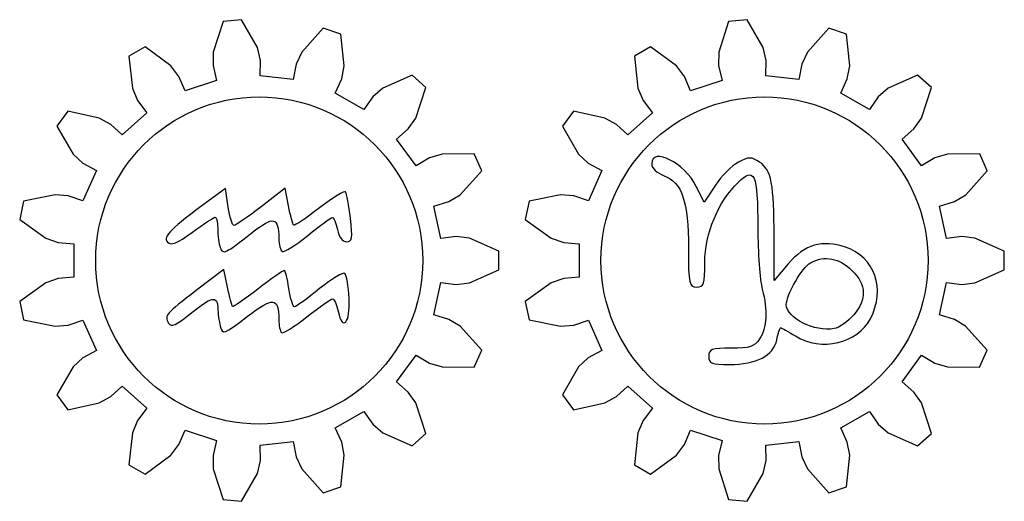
# Model space of a CAD drawing. Header units: millimetres. Extents: x -108 to 163, y -154 to 166.
# Tile 5 of 138: x -89 to -56, y 24 to 40. Entities that reach past the tile are written whole.
import ezdxf

# ---------------------------------------------------------------- set-up
doc = ezdxf.new("R2010")
doc.units = ezdxf.units.MM
doc.header["$MEASUREMENT"] = 0
doc.layers.add('Layer 1', color=7, linetype='Continuous')

msp = doc.modelspace()

# ---------------------------------------------------------------- linework, layer by layer
at = {"layer": 'Layer 1', "color": 12, "lineweight": 25}
for points, knots in [([(-74.9479, 32.9458), (-74.9479, 32.9458), (-74.4286, 33.0082), (-74.4286, 33.0082), (-74.4286, 33.0082), (-73.9878, 32.9537), (-73.9878, 32.9537), (-73.9878, 32.9537), (-72.9997, 32.5184), (-72.9997, 32.5184), (-72.9997, 32.5184), (-72.9998, 31.8917), (-72.9998, 31.8917), (-72.9998, 31.8917), (-73.9879, 31.4564), (-73.9879, 31.4564), (-73.9879, 31.4564), (-74.4286, 31.4019), (-74.4286, 31.4019), (-74.4286, 31.4019), (-74.9479, 31.4643), (-74.9479, 31.4643), (-74.9479, 31.4643), (-75.1794, 30.3752), (-75.1794, 30.3752), (-75.1794, 30.3752), (-74.6797, 30.221), (-74.6797, 30.221), (-74.6797, 30.221), (-74.2992, 29.9919), (-74.2992, 29.9919), (-74.2992, 29.9919), (-73.5735, 29.1923), (-73.5735, 29.1923), (-73.5735, 29.1923), (-73.8284, 28.6198), (-73.8284, 28.6198), (-73.8284, 28.6198), (-74.9082, 28.6241), (-74.9082, 28.6241), (-74.9082, 28.6241), (-75.333, 28.7535), (-75.333, 28.7535), (-75.333, 28.7535), (-75.782, 29.0218), (-75.782, 29.0218), (-75.782, 29.0218), (-76.4365, 28.121), (-76.4365, 28.121), (-76.4365, 28.121), (-76.0426, 27.7768), (-76.0426, 27.7768), (-76.0426, 27.7768), (-75.7882, 27.4128), (-75.7882, 27.4128), (-75.7882, 27.4128), (-75.4505, 26.3872), (-75.4505, 26.3872), (-75.4505, 26.3872), (-75.9162, 25.968), (-75.9162, 25.968), (-75.9162, 25.968), (-76.9009, 26.4109), (-76.9009, 26.4109), (-76.9009, 26.4109), (-77.2364, 26.702), (-77.2364, 26.702), (-77.2364, 26.702), (-77.5374, 27.1296), (-77.5374, 27.1296), (-77.5374, 27.1296), (-78.5017, 26.5729), (-78.5017, 26.5729), (-78.5017, 26.5729), (-78.2819, 26.0984), (-78.2819, 26.0984), (-78.2819, 26.0984), (-78.1976, 25.6624), (-78.1976, 25.6624), (-78.1976, 25.6624), (-78.3062, 24.5881), (-78.3062, 24.5881), (-78.3062, 24.5881), (-78.9022, 24.3945), (-78.9022, 24.3945), (-78.9022, 24.3945), (-79.6215, 25.1997), (-79.6215, 25.1997), (-79.6215, 25.1997), (-79.8096, 25.6021), (-79.8096, 25.6021), (-79.8096, 25.6021), (-79.9107, 26.1152), (-79.9107, 26.1152), (-79.9107, 26.1152), (-81.0181, 25.9988), (-81.0181, 25.9988), (-81.0181, 25.9988), (-81.0103, 25.4759), (-81.0103, 25.4759), (-81.0103, 25.4759), (-81.1106, 25.0432), (-81.1106, 25.0432), (-81.1106, 25.0432), (-81.6468, 24.106), (-81.6468, 24.106), (-81.6468, 24.106), (-82.27, 24.1715), (-82.27, 24.1715), (-82.27, 24.1715), (-82.5997, 25.1997), (-82.5997, 25.1997), (-82.5997, 25.1997), (-82.6078, 25.6438), (-82.6078, 25.6438), (-82.6078, 25.6438), (-82.4915, 26.1536), (-82.4915, 26.1536), (-82.4915, 26.1536), (-83.5504, 26.4977), (-83.5504, 26.4977), (-83.5504, 26.4977), (-83.756, 26.0168), (-83.756, 26.0168), (-83.756, 26.0168), (-84.0236, 25.6624), (-84.0236, 25.6624), (-84.0236, 25.6624), (-84.8947, 25.0243), (-84.8947, 25.0243), (-84.8947, 25.0243), (-85.4374, 25.3376), (-85.4374, 25.3376), (-85.4374, 25.3376), (-85.3203, 26.4109), (-85.3203, 26.4109), (-85.3203, 26.4109), (-85.1471, 26.8199), (-85.1471, 26.8199), (-85.1471, 26.8199), (-84.8334, 27.2384), (-84.8334, 27.2384), (-84.8334, 27.2384), (-85.6609, 27.9835), (-85.6609, 27.9835), (-85.6609, 27.9835), (-86.0443, 27.6277), (-86.0443, 27.6277), (-86.0443, 27.6277), (-86.433, 27.4128), (-86.433, 27.4128), (-86.433, 27.4128), (-87.4883, 27.1841), (-87.4883, 27.1841), (-87.4883, 27.1841), (-87.8566, 27.6911), (-87.8566, 27.6911), (-87.8566, 27.6911), (-87.3131, 28.6241), (-87.3131, 28.6241), (-87.3131, 28.6241), (-86.9885, 28.9273), (-86.9885, 28.9273), (-86.9885, 28.9273), (-86.5317, 29.182), (-86.5317, 29.182), (-86.5317, 29.182), (-86.9846, 30.1992), (-86.9846, 30.1992), (-86.9846, 30.1992), (-87.4796, 30.0302), (-87.4796, 30.0302), (-87.4796, 30.0302), (-87.922, 29.9919), (-87.922, 29.9919), (-87.922, 29.9919), (-88.9791, 30.2122), (-88.9791, 30.2122), (-88.9791, 30.2122), (-89.1094, 30.8252), (-89.1094, 30.8252), (-89.1094, 30.8252), (-88.2333, 31.4564), (-88.2333, 31.4564), (-88.2333, 31.4564), (-87.8135, 31.6014), (-87.8135, 31.6014), (-87.8135, 31.6014), (-87.2926, 31.6483), (-87.2926, 31.6483), (-87.2926, 31.6483), (-87.2926, 32.7618), (-87.2926, 32.7618), (-87.2926, 32.7618), (-87.8135, 32.8087), (-87.8135, 32.8087), (-87.8135, 32.8087), (-88.2333, 32.9537), (-88.2333, 32.9537), (-88.2333, 32.9537), (-89.1093, 33.5849), (-89.1093, 33.5849), (-89.1093, 33.5849), (-88.979, 34.1979), (-88.979, 34.1979), (-88.979, 34.1979), (-87.922, 34.4183), (-87.922, 34.4183), (-87.922, 34.4183), (-87.4795, 34.38), (-87.4795, 34.38), (-87.4795, 34.38), (-86.9846, 34.211), (-86.9846, 34.211), (-86.9846, 34.211), (-86.5317, 35.2282), (-86.5317, 35.2282), (-86.5317, 35.2282), (-86.9885, 35.4829), (-86.9885, 35.4829), (-86.9885, 35.4829), (-87.3131, 35.7861), (-87.3131, 35.7861), (-87.3131, 35.7861), (-87.8566, 36.7191), (-87.8566, 36.7191), (-87.8566, 36.7191), (-87.4883, 37.2261), (-87.4883, 37.2261), (-87.4883, 37.2261), (-86.433, 36.9975), (-86.433, 36.9975), (-86.433, 36.9975), (-86.0443, 36.7825), (-86.0443, 36.7825), (-86.0443, 36.7825), (-85.6609, 36.4268), (-85.6609, 36.4268), (-85.6609, 36.4268), (-84.8334, 37.1719), (-84.8334, 37.1719), (-84.8334, 37.1719), (-85.1471, 37.5904), (-85.1471, 37.5904), (-85.1471, 37.5904), (-85.3203, 37.9994), (-85.3203, 37.9994), (-85.3203, 37.9994), (-85.4374, 39.0728), (-85.4374, 39.0728), (-85.4374, 39.0728), (-84.8947, 39.3861), (-84.8947, 39.3861), (-84.8947, 39.3861), (-84.0237, 38.748), (-84.0237, 38.748), (-84.0237, 38.748), (-83.7561, 38.3935), (-83.7561, 38.3935), (-83.7561, 38.3935), (-83.5505, 37.9126), (-83.5505, 37.9126), (-83.5505, 37.9126), (-82.4915, 38.2567), (-82.4915, 38.2567), (-82.4915, 38.2567), (-82.6079, 38.7666), (-82.6079, 38.7666), (-82.6079, 38.7666), (-82.5997, 39.2107), (-82.5997, 39.2107), (-82.5997, 39.2107), (-82.2701, 40.2389), (-82.2701, 40.2389), (-82.2701, 40.2389), (-81.6469, 40.3044), (-81.6469, 40.3044), (-81.6469, 40.3044), (-81.1107, 39.3672), (-81.1107, 39.3672), (-81.1107, 39.3672), (-81.0104, 38.9345), (-81.0104, 38.9345), (-81.0104, 38.9345), (-81.0182, 38.4115), (-81.0182, 38.4115), (-81.0182, 38.4115), (-79.9108, 38.2951), (-79.9108, 38.2951), (-79.9108, 38.2951), (-79.8097, 38.8083), (-79.8097, 38.8083), (-79.8097, 38.8083), (-79.6216, 39.2107), (-79.6216, 39.2107), (-79.6216, 39.2107), (-78.9023, 40.0159), (-78.9023, 40.0159), (-78.9023, 40.0159), (-78.3063, 39.8223), (-78.3063, 39.8223), (-78.3063, 39.8223), (-78.1976, 38.748), (-78.1976, 38.748), (-78.1976, 38.748), (-78.282, 38.3119), (-78.282, 38.3119), (-78.282, 38.3119), (-78.5018, 37.8373), (-78.5018, 37.8373), (-78.5018, 37.8373), (-77.5375, 37.2806), (-77.5375, 37.2806), (-77.5375, 37.2806), (-77.2364, 37.7083), (-77.2364, 37.7083), (-77.2364, 37.7083), (-76.9009, 37.9994), (-76.9009, 37.9994), (-76.9009, 37.9994), (-75.9162, 38.4424), (-75.9162, 38.4424), (-75.9162, 38.4424), (-75.4505, 38.0231), (-75.4505, 38.0231), (-75.4505, 38.0231), (-75.7882, 36.9975), (-75.7882, 36.9975), (-75.7882, 36.9975), (-76.0426, 36.6334), (-76.0426, 36.6334), (-76.0426, 36.6334), (-76.4364, 36.2893), (-76.4364, 36.2893), (-76.4364, 36.2893), (-75.7819, 35.3885), (-75.7819, 35.3885), (-75.7819, 35.3885), (-75.3329, 35.6567), (-75.3329, 35.6567), (-75.3329, 35.6567), (-74.908, 35.7862), (-74.908, 35.7862), (-74.908, 35.7862), (-73.8283, 35.7904), (-73.8283, 35.7904), (-73.8283, 35.7904), (-73.5734, 35.2179), (-73.5734, 35.2179), (-73.5734, 35.2179), (-74.299, 34.4183), (-74.299, 34.4183), (-74.299, 34.4183), (-74.6795, 34.1892), (-74.6795, 34.1892), (-74.6795, 34.1892), (-75.1793, 34.035), (-75.1793, 34.035), (-75.1793, 34.035), (-74.9479, 32.9458), (-74.9479, 32.9458)], [0, 0, 0, 0, 0.0083333, 0.0083333, 0.0083333, 0.0166667, 0.0166667, 0.0166667, 0.025, 0.025, 0.025, 0.0333333, 0.0333333, 0.0333333, 0.0416667, 0.0416667, 0.0416667, 0.05, 0.05, 0.05, 0.0583333, 0.0583333, 0.0583333, 0.0666667, 0.0666667, 0.0666667, 0.075, 0.075, 0.075, 0.0833333, 0.0833333, 0.0833333, 0.0916667, 0.0916667, 0.0916667, 0.1, 0.1, 0.1, 0.1083333, 0.1083333, 0.1083333, 0.1166667, 0.1166667, 0.1166667, 0.125, 0.125, 0.125, 0.1333333, 0.1333333, 0.1333333, 0.1416667, 0.1416667, 0.1416667, 0.15, 0.15, 0.15, 0.1583333, 0.1583333, 0.1583333, 0.1666667, 0.1666667, 0.1666667, 0.175, 0.175, 0.175, 0.1833333, 0.1833333, 0.1833333, 0.1916667, 0.1916667, 0.1916667, 0.2, 0.2, 0.2, 0.2083333, 0.2083333, 0.2083333, 0.2166667, 0.2166667, 0.2166667, 0.225, 0.225, 0.225, 0.2333333, 0.2333333, 0.2333333, 0.2416667, 0.2416667, 0.2416667, 0.25, 0.25, 0.25, 0.2583333, 0.2583333, 0.2583333, 0.2666667, 0.2666667, 0.2666667, 0.275, 0.275, 0.275, 0.2833333, 0.2833333, 0.2833333, 0.2916667, 0.2916667, 0.2916667, 0.3, 0.3, 0.3, 0.3083333, 0.3083333, 0.3083333, 0.3166667, 0.3166667, 0.3166667, 0.325, 0.325, 0.325, 0.3333333, 0.3333333, 0.3333333, 0.3416667, 0.3416667, 0.3416667, 0.35, 0.35, 0.35, 0.3583333, 0.3583333, 0.3583333, 0.3666667, 0.3666667, 0.3666667, 0.375, 0.375, 0.375, 0.3833333, 0.3833333, 0.3833333, 0.3916667, 0.3916667, 0.3916667, 0.4, 0.4, 0.4, 0.4083333, 0.4083333, 0.4083333, 0.4166667, 0.4166667, 0.4166667, 0.425, 0.425, 0.425, 0.4333333, 0.4333333, 0.4333333, 0.4416667, 0.4416667, 0.4416667, 0.45, 0.45, 0.45, 0.4583333, 0.4583333, 0.4583333, 0.4666667, 0.4666667, 0.4666667, 0.475, 0.475, 0.475, 0.4833333, 0.4833333, 0.4833333, 0.4916667, 0.4916667, 0.4916667, 0.5, 0.5, 0.5, 0.5083333, 0.5083333, 0.5083333, 0.5166667, 0.5166667, 0.5166667, 0.525, 0.525, 0.525, 0.5333333, 0.5333333, 0.5333333, 0.5416667, 0.5416667, 0.5416667, 0.55, 0.55, 0.55, 0.5583333, 0.5583333, 0.5583333, 0.5666667, 0.5666667, 0.5666667, 0.575, 0.575, 0.575, 0.5833333, 0.5833333, 0.5833333, 0.5916667, 0.5916667, 0.5916667, 0.6, 0.6, 0.6, 0.6083333, 0.6083333, 0.6083333, 0.6166667, 0.6166667, 0.6166667, 0.625, 0.625, 0.625, 0.6333333, 0.6333333, 0.6333333, 0.6416667, 0.6416667, 0.6416667, 0.65, 0.65, 0.65, 0.6583333, 0.6583333, 0.6583333, 0.6666667, 0.6666667, 0.6666667, 0.675, 0.675, 0.675, 0.6833333, 0.6833333, 0.6833333, 0.6916667, 0.6916667, 0.6916667, 0.7, 0.7, 0.7, 0.7083333, 0.7083333, 0.7083333, 0.7166667, 0.7166667, 0.7166667, 0.725, 0.725, 0.725, 0.7333333, 0.7333333, 0.7333333, 0.7416667, 0.7416667, 0.7416667, 0.75, 0.75, 0.75, 0.7583333, 0.7583333, 0.7583333, 0.7666667, 0.7666667, 0.7666667, 0.775, 0.775, 0.775, 0.7833333, 0.7833333, 0.7833333, 0.7916667, 0.7916667, 0.7916667, 0.8, 0.8, 0.8, 0.8083333, 0.8083333, 0.8083333, 0.8166667, 0.8166667, 0.8166667, 0.825, 0.825, 0.825, 0.8333333, 0.8333333, 0.8333333, 0.8416667, 0.8416667, 0.8416667, 0.85, 0.85, 0.85, 0.8583333, 0.8583333, 0.8583333, 0.8666667, 0.8666667, 0.8666667, 0.875, 0.875, 0.875, 0.8833333, 0.8833333, 0.8833333, 0.8916667, 0.8916667, 0.8916667, 0.9, 0.9, 0.9, 0.9083333, 0.9083333, 0.9083333, 0.9166667, 0.9166667, 0.9166667, 0.925, 0.925, 0.925, 0.9333333, 0.9333333, 0.9333333, 0.9416667, 0.9416667, 0.9416667, 0.95, 0.95, 0.95, 0.9583333, 0.9583333, 0.9583333, 0.9666667, 0.9666667, 0.9666667, 0.975, 0.975, 0.975, 0.9833333, 0.9833333, 0.9833333, 0.9916667, 0.9916667, 0.9916667, 1, 1, 1, 1]), ([(-57.9479, 32.9458), (-57.9479, 32.9458), (-57.4286, 33.0082), (-57.4286, 33.0082), (-57.4286, 33.0082), (-56.9878, 32.9537), (-56.9878, 32.9537), (-56.9878, 32.9537), (-55.9997, 32.5184), (-55.9997, 32.5184), (-55.9997, 32.5184), (-55.9998, 31.8917), (-55.9998, 31.8917), (-55.9998, 31.8917), (-56.9879, 31.4564), (-56.9879, 31.4564), (-56.9879, 31.4564), (-57.4286, 31.4019), (-57.4286, 31.4019), (-57.4286, 31.4019), (-57.9479, 31.4643), (-57.9479, 31.4643), (-57.9479, 31.4643), (-58.1794, 30.3752), (-58.1794, 30.3752), (-58.1794, 30.3752), (-57.6797, 30.221), (-57.6797, 30.221), (-57.6797, 30.221), (-57.2992, 29.9919), (-57.2992, 29.9919), (-57.2992, 29.9919), (-56.5735, 29.1923), (-56.5735, 29.1923), (-56.5735, 29.1923), (-56.8284, 28.6198), (-56.8284, 28.6198), (-56.8284, 28.6198), (-57.9082, 28.6241), (-57.9082, 28.6241), (-57.9082, 28.6241), (-58.333, 28.7535), (-58.333, 28.7535), (-58.333, 28.7535), (-58.782, 29.0218), (-58.782, 29.0218), (-58.782, 29.0218), (-59.4365, 28.121), (-59.4365, 28.121), (-59.4365, 28.121), (-59.0426, 27.7768), (-59.0426, 27.7768), (-59.0426, 27.7768), (-58.7882, 27.4128), (-58.7882, 27.4128), (-58.7882, 27.4128), (-58.4505, 26.3872), (-58.4505, 26.3872), (-58.4505, 26.3872), (-58.9162, 25.968), (-58.9162, 25.968), (-58.9162, 25.968), (-59.9009, 26.4109), (-59.9009, 26.4109), (-59.9009, 26.4109), (-60.2364, 26.702), (-60.2364, 26.702), (-60.2364, 26.702), (-60.5374, 27.1296), (-60.5374, 27.1296), (-60.5374, 27.1296), (-61.5017, 26.5729), (-61.5017, 26.5729), (-61.5017, 26.5729), (-61.2819, 26.0984), (-61.2819, 26.0984), (-61.2819, 26.0984), (-61.1976, 25.6624), (-61.1976, 25.6624), (-61.1976, 25.6624), (-61.3062, 24.5881), (-61.3062, 24.5881), (-61.3062, 24.5881), (-61.9022, 24.3945), (-61.9022, 24.3945), (-61.9022, 24.3945), (-62.6215, 25.1997), (-62.6215, 25.1997), (-62.6215, 25.1997), (-62.8096, 25.6021), (-62.8096, 25.6021), (-62.8096, 25.6021), (-62.9107, 26.1152), (-62.9107, 26.1152), (-62.9107, 26.1152), (-64.0181, 25.9988), (-64.0181, 25.9988), (-64.0181, 25.9988), (-64.0103, 25.4759), (-64.0103, 25.4759), (-64.0103, 25.4759), (-64.1106, 25.0432), (-64.1106, 25.0432), (-64.1106, 25.0432), (-64.6468, 24.106), (-64.6468, 24.106), (-64.6468, 24.106), (-65.27, 24.1715), (-65.27, 24.1715), (-65.27, 24.1715), (-65.5997, 25.1997), (-65.5997, 25.1997), (-65.5997, 25.1997), (-65.6078, 25.6438), (-65.6078, 25.6438), (-65.6078, 25.6438), (-65.4915, 26.1536), (-65.4915, 26.1536), (-65.4915, 26.1536), (-66.5504, 26.4977), (-66.5504, 26.4977), (-66.5504, 26.4977), (-66.756, 26.0168), (-66.756, 26.0168), (-66.756, 26.0168), (-67.0236, 25.6624), (-67.0236, 25.6624), (-67.0236, 25.6624), (-67.8947, 25.0243), (-67.8947, 25.0243), (-67.8947, 25.0243), (-68.4374, 25.3376), (-68.4374, 25.3376), (-68.4374, 25.3376), (-68.3203, 26.4109), (-68.3203, 26.4109), (-68.3203, 26.4109), (-68.1471, 26.8199), (-68.1471, 26.8199), (-68.1471, 26.8199), (-67.8334, 27.2384), (-67.8334, 27.2384), (-67.8334, 27.2384), (-68.6609, 27.9835), (-68.6609, 27.9835), (-68.6609, 27.9835), (-69.0443, 27.6277), (-69.0443, 27.6277), (-69.0443, 27.6277), (-69.433, 27.4128), (-69.433, 27.4128), (-69.433, 27.4128), (-70.4883, 27.1841), (-70.4883, 27.1841), (-70.4883, 27.1841), (-70.8566, 27.6911), (-70.8566, 27.6911), (-70.8566, 27.6911), (-70.3131, 28.6241), (-70.3131, 28.6241), (-70.3131, 28.6241), (-69.9885, 28.9273), (-69.9885, 28.9273), (-69.9885, 28.9273), (-69.5317, 29.182), (-69.5317, 29.182), (-69.5317, 29.182), (-69.9846, 30.1992), (-69.9846, 30.1992), (-69.9846, 30.1992), (-70.4796, 30.0302), (-70.4796, 30.0302), (-70.4796, 30.0302), (-70.922, 29.9919), (-70.922, 29.9919), (-70.922, 29.9919), (-71.9791, 30.2122), (-71.9791, 30.2122), (-71.9791, 30.2122), (-72.1094, 30.8252), (-72.1094, 30.8252), (-72.1094, 30.8252), (-71.2333, 31.4564), (-71.2333, 31.4564), (-71.2333, 31.4564), (-70.8135, 31.6014), (-70.8135, 31.6014), (-70.8135, 31.6014), (-70.2926, 31.6483), (-70.2926, 31.6483), (-70.2926, 31.6483), (-70.2926, 32.7618), (-70.2926, 32.7618), (-70.2926, 32.7618), (-70.8135, 32.8087), (-70.8135, 32.8087), (-70.8135, 32.8087), (-71.2333, 32.9537), (-71.2333, 32.9537), (-71.2333, 32.9537), (-72.1093, 33.5849), (-72.1093, 33.5849), (-72.1093, 33.5849), (-71.979, 34.1979), (-71.979, 34.1979), (-71.979, 34.1979), (-70.922, 34.4183), (-70.922, 34.4183), (-70.922, 34.4183), (-70.4795, 34.38), (-70.4795, 34.38), (-70.4795, 34.38), (-69.9846, 34.211), (-69.9846, 34.211), (-69.9846, 34.211), (-69.5317, 35.2282), (-69.5317, 35.2282), (-69.5317, 35.2282), (-69.9885, 35.4829), (-69.9885, 35.4829), (-69.9885, 35.4829), (-70.3131, 35.7861), (-70.3131, 35.7861), (-70.3131, 35.7861), (-70.8566, 36.7191), (-70.8566, 36.7191), (-70.8566, 36.7191), (-70.4883, 37.2261), (-70.4883, 37.2261), (-70.4883, 37.2261), (-69.433, 36.9975), (-69.433, 36.9975), (-69.433, 36.9975), (-69.0443, 36.7825), (-69.0443, 36.7825), (-69.0443, 36.7825), (-68.6609, 36.4268), (-68.6609, 36.4268), (-68.6609, 36.4268), (-67.8334, 37.1719), (-67.8334, 37.1719), (-67.8334, 37.1719), (-68.1471, 37.5904), (-68.1471, 37.5904), (-68.1471, 37.5904), (-68.3203, 37.9994), (-68.3203, 37.9994), (-68.3203, 37.9994), (-68.4374, 39.0728), (-68.4374, 39.0728), (-68.4374, 39.0728), (-67.8947, 39.3861), (-67.8947, 39.3861), (-67.8947, 39.3861), (-67.0237, 38.748), (-67.0237, 38.748), (-67.0237, 38.748), (-66.7561, 38.3935), (-66.7561, 38.3935), (-66.7561, 38.3935), (-66.5505, 37.9126), (-66.5505, 37.9126), (-66.5505, 37.9126), (-65.4915, 38.2567), (-65.4915, 38.2567), (-65.4915, 38.2567), (-65.6079, 38.7666), (-65.6079, 38.7666), (-65.6079, 38.7666), (-65.5997, 39.2107), (-65.5997, 39.2107), (-65.5997, 39.2107), (-65.2701, 40.2389), (-65.2701, 40.2389), (-65.2701, 40.2389), (-64.6469, 40.3044), (-64.6469, 40.3044), (-64.6469, 40.3044), (-64.1107, 39.3672), (-64.1107, 39.3672), (-64.1107, 39.3672), (-64.0104, 38.9345), (-64.0104, 38.9345), (-64.0104, 38.9345), (-64.0182, 38.4115), (-64.0182, 38.4115), (-64.0182, 38.4115), (-62.9108, 38.2951), (-62.9108, 38.2951), (-62.9108, 38.2951), (-62.8097, 38.8083), (-62.8097, 38.8083), (-62.8097, 38.8083), (-62.6216, 39.2107), (-62.6216, 39.2107), (-62.6216, 39.2107), (-61.9023, 40.0159), (-61.9023, 40.0159), (-61.9023, 40.0159), (-61.3063, 39.8223), (-61.3063, 39.8223), (-61.3063, 39.8223), (-61.1976, 38.748), (-61.1976, 38.748), (-61.1976, 38.748), (-61.282, 38.3119), (-61.282, 38.3119), (-61.282, 38.3119), (-61.5018, 37.8373), (-61.5018, 37.8373), (-61.5018, 37.8373), (-60.5375, 37.2806), (-60.5375, 37.2806), (-60.5375, 37.2806), (-60.2364, 37.7083), (-60.2364, 37.7083), (-60.2364, 37.7083), (-59.9009, 37.9994), (-59.9009, 37.9994), (-59.9009, 37.9994), (-58.9162, 38.4424), (-58.9162, 38.4424), (-58.9162, 38.4424), (-58.4505, 38.0231), (-58.4505, 38.0231), (-58.4505, 38.0231), (-58.7882, 36.9975), (-58.7882, 36.9975), (-58.7882, 36.9975), (-59.0426, 36.6334), (-59.0426, 36.6334), (-59.0426, 36.6334), (-59.4364, 36.2893), (-59.4364, 36.2893), (-59.4364, 36.2893), (-58.7819, 35.3885), (-58.7819, 35.3885), (-58.7819, 35.3885), (-58.3329, 35.6567), (-58.3329, 35.6567), (-58.3329, 35.6567), (-57.908, 35.7862), (-57.908, 35.7862), (-57.908, 35.7862), (-56.8283, 35.7904), (-56.8283, 35.7904), (-56.8283, 35.7904), (-56.5734, 35.2179), (-56.5734, 35.2179), (-56.5734, 35.2179), (-57.299, 34.4183), (-57.299, 34.4183), (-57.299, 34.4183), (-57.6795, 34.1892), (-57.6795, 34.1892), (-57.6795, 34.1892), (-58.1793, 34.035), (-58.1793, 34.035), (-58.1793, 34.035), (-57.9479, 32.9458), (-57.9479, 32.9458)], [0, 0, 0, 0, 0.0083333, 0.0083333, 0.0083333, 0.0166667, 0.0166667, 0.0166667, 0.025, 0.025, 0.025, 0.0333333, 0.0333333, 0.0333333, 0.0416667, 0.0416667, 0.0416667, 0.05, 0.05, 0.05, 0.0583333, 0.0583333, 0.0583333, 0.0666667, 0.0666667, 0.0666667, 0.075, 0.075, 0.075, 0.0833333, 0.0833333, 0.0833333, 0.0916667, 0.0916667, 0.0916667, 0.1, 0.1, 0.1, 0.1083333, 0.1083333, 0.1083333, 0.1166667, 0.1166667, 0.1166667, 0.125, 0.125, 0.125, 0.1333333, 0.1333333, 0.1333333, 0.1416667, 0.1416667, 0.1416667, 0.15, 0.15, 0.15, 0.1583333, 0.1583333, 0.1583333, 0.1666667, 0.1666667, 0.1666667, 0.175, 0.175, 0.175, 0.1833333, 0.1833333, 0.1833333, 0.1916667, 0.1916667, 0.1916667, 0.2, 0.2, 0.2, 0.2083333, 0.2083333, 0.2083333, 0.2166667, 0.2166667, 0.2166667, 0.225, 0.225, 0.225, 0.2333333, 0.2333333, 0.2333333, 0.2416667, 0.2416667, 0.2416667, 0.25, 0.25, 0.25, 0.2583333, 0.2583333, 0.2583333, 0.2666667, 0.2666667, 0.2666667, 0.275, 0.275, 0.275, 0.2833333, 0.2833333, 0.2833333, 0.2916667, 0.2916667, 0.2916667, 0.3, 0.3, 0.3, 0.3083333, 0.3083333, 0.3083333, 0.3166667, 0.3166667, 0.3166667, 0.325, 0.325, 0.325, 0.3333333, 0.3333333, 0.3333333, 0.3416667, 0.3416667, 0.3416667, 0.35, 0.35, 0.35, 0.3583333, 0.3583333, 0.3583333, 0.3666667, 0.3666667, 0.3666667, 0.375, 0.375, 0.375, 0.3833333, 0.3833333, 0.3833333, 0.3916667, 0.3916667, 0.3916667, 0.4, 0.4, 0.4, 0.4083333, 0.4083333, 0.4083333, 0.4166667, 0.4166667, 0.4166667, 0.425, 0.425, 0.425, 0.4333333, 0.4333333, 0.4333333, 0.4416667, 0.4416667, 0.4416667, 0.45, 0.45, 0.45, 0.4583333, 0.4583333, 0.4583333, 0.4666667, 0.4666667, 0.4666667, 0.475, 0.475, 0.475, 0.4833333, 0.4833333, 0.4833333, 0.4916667, 0.4916667, 0.4916667, 0.5, 0.5, 0.5, 0.5083333, 0.5083333, 0.5083333, 0.5166667, 0.5166667, 0.5166667, 0.525, 0.525, 0.525, 0.5333333, 0.5333333, 0.5333333, 0.5416667, 0.5416667, 0.5416667, 0.55, 0.55, 0.55, 0.5583333, 0.5583333, 0.5583333, 0.5666667, 0.5666667, 0.5666667, 0.575, 0.575, 0.575, 0.5833333, 0.5833333, 0.5833333, 0.5916667, 0.5916667, 0.5916667, 0.6, 0.6, 0.6, 0.6083333, 0.6083333, 0.6083333, 0.6166667, 0.6166667, 0.6166667, 0.625, 0.625, 0.625, 0.6333333, 0.6333333, 0.6333333, 0.6416667, 0.6416667, 0.6416667, 0.65, 0.65, 0.65, 0.6583333, 0.6583333, 0.6583333, 0.6666667, 0.6666667, 0.6666667, 0.675, 0.675, 0.675, 0.6833333, 0.6833333, 0.6833333, 0.6916667, 0.6916667, 0.6916667, 0.7, 0.7, 0.7, 0.7083333, 0.7083333, 0.7083333, 0.7166667, 0.7166667, 0.7166667, 0.725, 0.725, 0.725, 0.7333333, 0.7333333, 0.7333333, 0.7416667, 0.7416667, 0.7416667, 0.75, 0.75, 0.75, 0.7583333, 0.7583333, 0.7583333, 0.7666667, 0.7666667, 0.7666667, 0.775, 0.775, 0.775, 0.7833333, 0.7833333, 0.7833333, 0.7916667, 0.7916667, 0.7916667, 0.8, 0.8, 0.8, 0.8083333, 0.8083333, 0.8083333, 0.8166667, 0.8166667, 0.8166667, 0.825, 0.825, 0.825, 0.8333333, 0.8333333, 0.8333333, 0.8416667, 0.8416667, 0.8416667, 0.85, 0.85, 0.85, 0.8583333, 0.8583333, 0.8583333, 0.8666667, 0.8666667, 0.8666667, 0.875, 0.875, 0.875, 0.8833333, 0.8833333, 0.8833333, 0.8916667, 0.8916667, 0.8916667, 0.9, 0.9, 0.9, 0.9083333, 0.9083333, 0.9083333, 0.9166667, 0.9166667, 0.9166667, 0.925, 0.925, 0.925, 0.9333333, 0.9333333, 0.9333333, 0.9416667, 0.9416667, 0.9416667, 0.95, 0.95, 0.95, 0.9583333, 0.9583333, 0.9583333, 0.9666667, 0.9666667, 0.9666667, 0.975, 0.975, 0.975, 0.9833333, 0.9833333, 0.9833333, 0.9916667, 0.9916667, 0.9916667, 1, 1, 1, 1]), ([(-75.5546, 32.2051), (-75.5546, 35.2427), (-78.017, 37.7051), (-81.0546, 37.7051), (-84.0922, 37.7051), (-86.5546, 35.2427), (-86.5546, 32.2051), (-86.5546, 29.1675), (-84.0922, 26.7051), (-81.0546, 26.7051), (-78.017, 26.7051), (-75.5546, 29.1675), (-75.5546, 32.2051)], [0, 0, 0, 0, 0.25, 0.25, 0.25, 0.5, 0.5, 0.5, 0.75, 0.75, 0.75, 1, 1, 1, 1]), ([(-58.5621, 32.2051), (-58.5621, 35.2427), (-61.0245, 37.7051), (-64.0621, 37.7051), (-67.0997, 37.7051), (-69.5621, 35.2427), (-69.5621, 32.2051), (-69.5621, 29.1675), (-67.0997, 26.7051), (-64.0621, 26.7051), (-61.0245, 26.7051), (-58.5621, 29.1675), (-58.5621, 32.2051)], [0, 0, 0, 0, 0.25, 0.25, 0.25, 0.5, 0.5, 0.5, 0.75, 0.75, 0.75, 1, 1, 1, 1])]:
    msp.add_open_spline(points, degree=3, knots=knots, dxfattribs=at)
at = {"layer": 'Layer 1'}
for points, knots in [([(-65.9357, 28.9805), (-65.9357, 29.2214), (-65.8443, 29.2548), (-65.1845, 29.2548), (-64.5545, 29.2548), (-64.4003, 29.3052), (-64.2289, 29.5667), (-63.9788, 29.9485), (-63.9483, 30.5176), (-64.139, 31.2436), (-64.2183, 31.5454), (-64.2856, 32.4712), (-64.2886, 33.301), (-64.2952, 35.1427), (-64.3926, 35.3682), (-64.9508, 34.8335), (-65.6153, 34.1968), (-66.0728, 33.1001), (-66.0728, 32.1438), (-66.0728, 31.4036), (-66.103, 31.3122), (-66.3471, 31.3122), (-66.6022, 31.3122), (-66.6214, 31.4036), (-66.6214, 32.6196), (-66.6214, 34.1899), (-66.8362, 34.8279), (-67.442, 35.0566), (-67.689, 35.1498), (-67.8559, 35.3113), (-67.8559, 35.4571), (-67.8559, 36.0493), (-66.7484, 35.4884), (-66.3574, 34.6982), (-66.3574, 34.6982), (-66.0942, 34.1662), (-66.0942, 34.1662), (-66.0942, 34.1662), (-65.7165, 34.737), (-65.7165, 34.737), (-65.5087, 35.0509), (-65.1598, 35.4004), (-64.941, 35.5135), (-64.5877, 35.6962), (-64.5082, 35.6962), (-64.2298, 35.5138), (-63.8319, 35.2531), (-63.7412, 34.7836), (-63.7412, 32.9849), (-63.7412, 32.9849), (-63.7412, 31.5372), (-63.7412, 31.5372), (-63.7412, 31.5372), (-63.264, 32.0947), (-63.264, 32.0947), (-62.7074, 32.7449), (-62.1221, 32.9144), (-61.3387, 32.6522), (-60.3574, 32.3238), (-59.9834, 31.2488), (-60.5016, 30.2466), (-60.9331, 29.4121), (-62.1486, 29.1328), (-63.0245, 29.6668), (-63.2715, 29.8174), (-63.4952, 29.9406), (-63.5217, 29.9406), (-63.5482, 29.9406), (-63.6063, 29.7581), (-63.6509, 29.535), (-63.7561, 29.0092), (-64.3383, 28.7061), (-65.2432, 28.7061), (-65.8444, 28.7061), (-65.9358, 28.7423), (-65.9358, 28.9804), (-65.9358, 28.9804), (-65.9357, 28.9805), (-65.9357, 28.9805)], [0, 0, 0, 0, 0.0384615, 0.0384615, 0.0384615, 0.0769231, 0.0769231, 0.0769231, 0.1153846, 0.1153846, 0.1153846, 0.1538462, 0.1538462, 0.1538462, 0.1923077, 0.1923077, 0.1923077, 0.2307692, 0.2307692, 0.2307692, 0.2692308, 0.2692308, 0.2692308, 0.3076923, 0.3076923, 0.3076923, 0.3461538, 0.3461538, 0.3461538, 0.3846154, 0.3846154, 0.3846154, 0.4230769, 0.4230769, 0.4230769, 0.4615385, 0.4615385, 0.4615385, 0.5, 0.5, 0.5, 0.5384615, 0.5384615, 0.5384615, 0.5769231, 0.5769231, 0.5769231, 0.6153846, 0.6153846, 0.6153846, 0.6538462, 0.6538462, 0.6538462, 0.6923077, 0.6923077, 0.6923077, 0.7307692, 0.7307692, 0.7307692, 0.7692308, 0.7692308, 0.7692308, 0.8076923, 0.8076923, 0.8076923, 0.8461538, 0.8461538, 0.8461538, 0.8846154, 0.8846154, 0.8846154, 0.9230769, 0.9230769, 0.9230769, 0.9615385, 0.9615385, 0.9615385, 1, 1, 1, 1]), ([(-82.3664, 32.6415), (-82.412, 32.7604), (-82.4494, 33.0378), (-82.4494, 33.2579), (-82.4494, 33.4781), (-82.4874, 33.6582), (-82.5339, 33.6582), (-82.5804, 33.6582), (-82.9239, 33.4339), (-83.2974, 33.1598), (-83.823, 32.7739), (-84.013, 32.6984), (-84.1387, 32.8254), (-84.31, 32.9984), (-84.0079, 33.3023), (-82.7668, 34.2052), (-82.7668, 34.2052), (-82.1926, 34.6229), (-82.1926, 34.6229), (-82.1926, 34.6229), (-82.0997, 34.0034), (-82.0997, 34.0034), (-82.0486, 33.6627), (-81.9595, 33.3839), (-81.9017, 33.3839), (-81.8439, 33.3839), (-81.4343, 33.6654), (-80.9914, 34.0094), (-80.9914, 34.0094), (-80.1862, 34.6349), (-80.1862, 34.6349), (-80.1862, 34.6349), (-80.0696, 34.0437), (-80.0696, 34.0437), (-80.0055, 33.7185), (-79.9286, 33.427), (-79.8986, 33.3958), (-79.8687, 33.3647), (-79.4761, 33.625), (-79.0262, 33.9744), (-78.5763, 34.3238), (-78.181, 34.5653), (-78.1479, 34.5111), (-78.1147, 34.4569), (-78.0435, 34.0577), (-77.9895, 33.6239), (-77.905, 32.9445), (-77.9226, 32.8352), (-78.1164, 32.8352), (-78.2566, 32.8352), (-78.3724, 32.9902), (-78.4237, 33.2467), (-78.469, 33.473), (-78.5446, 33.6558), (-78.5917, 33.6529), (-78.6389, 33.6489), (-79.0132, 33.3759), (-79.4236, 33.0437), (-79.834, 32.7115), (-80.2198, 32.4706), (-80.2809, 32.5084), (-80.342, 32.5461), (-80.3929, 32.7431), (-80.3941, 32.9462), (-80.3982, 33.6735), (-80.5735, 33.7119), (-81.2962, 33.1437), (-82.2156, 32.4209), (-82.2717, 32.3946), (-82.3665, 32.6415), (-82.3665, 32.6415), (-82.3664, 32.6415), (-82.3664, 32.6415)], [0, 0, 0, 0, 0.0416667, 0.0416667, 0.0416667, 0.0833333, 0.0833333, 0.0833333, 0.125, 0.125, 0.125, 0.1666667, 0.1666667, 0.1666667, 0.2083333, 0.2083333, 0.2083333, 0.25, 0.25, 0.25, 0.2916667, 0.2916667, 0.2916667, 0.3333333, 0.3333333, 0.3333333, 0.375, 0.375, 0.375, 0.4166667, 0.4166667, 0.4166667, 0.4583333, 0.4583333, 0.4583333, 0.5, 0.5, 0.5, 0.5416667, 0.5416667, 0.5416667, 0.5833333, 0.5833333, 0.5833333, 0.625, 0.625, 0.625, 0.6666667, 0.6666667, 0.6666667, 0.7083333, 0.7083333, 0.7083333, 0.75, 0.75, 0.75, 0.7916667, 0.7916667, 0.7916667, 0.8333333, 0.8333333, 0.8333333, 0.875, 0.875, 0.875, 0.9166667, 0.9166667, 0.9166667, 0.9583333, 0.9583333, 0.9583333, 1, 1, 1, 1]), ([(-61.065, 30.3789), (-60.613, 30.9161), (-60.6314, 31.3783), (-61.1245, 31.8714), (-61.5438, 32.2907), (-62.0425, 32.3836), (-62.5152, 32.1306), (-62.7912, 31.9829), (-63.3296, 31.0515), (-63.3296, 30.7217), (-63.3296, 30.2729), (-62.3666, 29.7896), (-61.719, 29.9134), (-61.5471, 29.9462), (-61.2527, 30.1557), (-61.065, 30.3789)], [0, 0, 0, 0, 0.2, 0.2, 0.2, 0.4, 0.4, 0.4, 0.6, 0.6, 0.6, 0.8, 0.8, 0.8, 1, 1, 1, 1]), ([(-82.3639, 29.9927), (-82.4089, 30.1605), (-82.4465, 30.4366), (-82.4476, 30.6064), (-82.4503, 31.0382), (-82.6691, 30.9929), (-83.3748, 30.4146), (-83.8482, 30.0267), (-84.0112, 29.9559), (-84.1, 30.0994), (-84.2561, 30.352), (-84.2069, 30.4097), (-83.1597, 31.204), (-83.1597, 31.204), (-82.2437, 31.8987), (-82.2437, 31.8987), (-82.2437, 31.8987), (-82.1194, 31.304), (-82.1194, 31.304), (-82.051, 30.9769), (-81.9776, 30.6873), (-81.9563, 30.6605), (-81.935, 30.6337), (-81.5482, 30.896), (-81.0967, 31.2434), (-80.6452, 31.5908), (-80.2472, 31.8751), (-80.2123, 31.8751), (-80.1774, 31.8751), (-80.1072, 31.5974), (-80.0563, 31.2579), (-80.0054, 30.9184), (-79.9212, 30.643), (-79.8693, 30.6459), (-79.8173, 30.6499), (-79.4367, 30.9248), (-79.0235, 31.2593), (-78.6102, 31.5938), (-78.2277, 31.8229), (-78.1735, 31.7684), (-78.1192, 31.7139), (-78.0562, 31.3365), (-78.0333, 30.9296), (-77.987, 30.1051), (-78.2483, 29.7978), (-78.4017, 30.4962), (-78.4523, 30.7265), (-78.5351, 30.9149), (-78.5856, 30.9149), (-78.6362, 30.9148), (-79.0262, 30.6411), (-79.4523, 30.3066), (-79.8784, 29.9721), (-80.2642, 29.7355), (-80.3095, 29.7809), (-80.3549, 29.8263), (-80.393, 30.0229), (-80.3941, 30.2177), (-80.3986, 30.9764), (-80.5841, 30.9942), (-81.4598, 30.3204), (-82.2501, 29.7123), (-82.2853, 29.6995), (-82.3639, 29.9927)], [0, 0, 0, 0, 0.047619, 0.047619, 0.047619, 0.0952381, 0.0952381, 0.0952381, 0.1428571, 0.1428571, 0.1428571, 0.1904762, 0.1904762, 0.1904762, 0.2380952, 0.2380952, 0.2380952, 0.2857143, 0.2857143, 0.2857143, 0.3333333, 0.3333333, 0.3333333, 0.3809524, 0.3809524, 0.3809524, 0.4285714, 0.4285714, 0.4285714, 0.4761905, 0.4761905, 0.4761905, 0.5238095, 0.5238095, 0.5238095, 0.5714286, 0.5714286, 0.5714286, 0.6190476, 0.6190476, 0.6190476, 0.6666667, 0.6666667, 0.6666667, 0.7142857, 0.7142857, 0.7142857, 0.7619048, 0.7619048, 0.7619048, 0.8095238, 0.8095238, 0.8095238, 0.8571429, 0.8571429, 0.8571429, 0.9047619, 0.9047619, 0.9047619, 0.952381, 0.952381, 0.952381, 1, 1, 1, 1])]:
    msp.add_open_spline(points, degree=3, knots=knots, dxfattribs=at)

doc.saveas('drawing.dxf')
